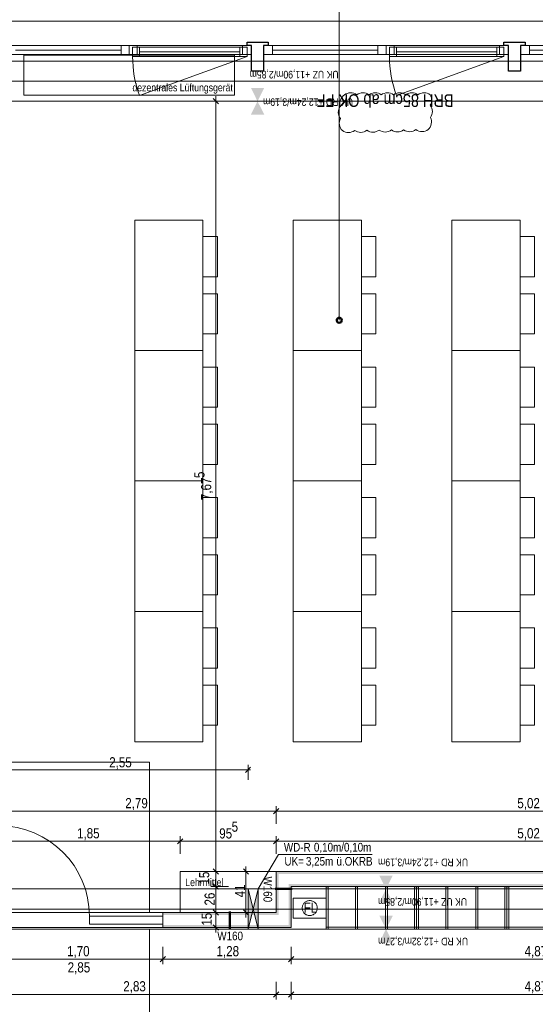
# Model space of a CAD drawing. Extents: x -620 to 300, y 62 to 1112.
# Tile 189 of 200: x -117 to -14, y 816 to 1012. Entities that reach past the tile are written whole.
import ezdxf
from ezdxf.lldxf.tags import DXFTag

# ---------------------------------------------------------------- set-up
doc = ezdxf.new("R2010")
doc.units = 0
doc.layers.get('0').update_dxf_attribs({"lineweight": 13})
for name, color, linetype, lineweight, true_color in [('00 -Bauelemente -Gipskarton', 7, 'Continuous', 9, 0xff7fe6), ('30 -33 Aussenwände- 7 Fassade_ Elemente', 7, 'Continuous', 9, 0x00aacc), ('30 -34 Innenwände- 11 Durchbruch', 4, 'Continuous', 9, 0x00ffff), ('30 -34 Innenwände- 2 nichttragend', 7, 'Continuous', 18, 0xff7fe6), ('30 -34 Innenwände- 4 Türen_Fenster', 9, 'Continuous', 15, 0x808080), ('30 -35 Decken- 1 Konstruktion-Träger- Stahlbeton', 7, 'Continuous', 13, 0x33aa00), ('40 -47 Nutzungspez. Anlagen- 4 Feuerlöschanlagen', 1, 'Continuous', 9, 0xff0000), ('60- 61 allgemeine Ausstattung- 1 Möbel', 9, 'Continuous', 9, 0x808080), ('70 -72 Beschriftung- 1 Beschriftung allgemein', 7, 'Continuous', 9, 0xff6633), ('70 -72 Beschriftung- 8 barrierefrei', 7, 'grob-A06CPVLVL0', 9, 0x888888), ('70 -75 Raumstempel-2 Verweislinie', 3, 'Continuous', 9, 0x00ff00), ('70 -76 Bemaßung- 2 Allgemein', 9, 'Continuous', 5, 0x808080), ('70 -77 Revision- 2 Wolken', 7, 'Continuous', 18, 0x944cff)]:
    doc.layers.add(name, color=color, linetype=linetype, lineweight=lineweight, true_color=true_color)
doc.layers.add('70 -71 Achsen- 1 Gebäudeachsen', color=7, linetype='STRICHPUNKT2-A06CPVM0L0', lineweight=18)
doc.layers.add('70 -75 Raumstempel- 3 Wandstempel', color=7, linetype='Continuous', lineweight=50)
doc.styles.get("Standard").update_dxf_attribs({"font": 'ARIALN.TTF'})
tags = doc.linetypes.add('grob-A06CPVLVL0', pattern=[14, 3, -8, 3]).pattern_tags.tags
tags[8:9] = [DXFTag(74, 4), DXFTag(75, 0), DXFTag(340, '0'), DXFTag(46, 0.0), DXFTag(50, 0.0), DXFTag(44, 0.0), DXFTag(45, 0.0)]
tags[6:7] = [DXFTag(74, 4), DXFTag(75, 0), DXFTag(340, '0'), DXFTag(46, 0.0), DXFTag(50, 0.0), DXFTag(44, 0.0), DXFTag(45, 0.0)]
tags[4:5] = [DXFTag(74, 4), DXFTag(75, 0), DXFTag(340, '0'), DXFTag(46, 0.0), DXFTag(50, 0.0), DXFTag(44, 0.0), DXFTag(45, 0.0)]
tags = doc.linetypes.add('STRICHPUNKT2-A06CPVM0L0', pattern=[12.7, 6.35, -3.175, 0, -3.175]).pattern_tags.tags
tags[10:11] = [DXFTag(74, 4), DXFTag(75, 0), DXFTag(340, '0'), DXFTag(46, 0.0), DXFTag(50, 0.0), DXFTag(44, 0.0), DXFTag(45, 0.0)]
tags[8:9] = [DXFTag(74, 4), DXFTag(75, 0), DXFTag(340, '0'), DXFTag(46, 0.0), DXFTag(50, 0.0), DXFTag(44, 0.0), DXFTag(45, 0.0)]
tags[6:7] = [DXFTag(74, 4), DXFTag(75, 0), DXFTag(340, '0'), DXFTag(46, 0.0), DXFTag(50, 0.0), DXFTag(44, 0.0), DXFTag(45, 0.0)]
tags[4:5] = [DXFTag(74, 4), DXFTag(75, 0), DXFTag(340, '0'), DXFTag(46, 0.0), DXFTag(50, 0.0), DXFTag(44, 0.0), DXFTag(45, 0.0)]

# ---------------------------------------------------------------- blocks, each defined once
blk = doc.blocks.new('Referenz-A06CPVM1L0')
at = {"layer": '00 -Bauelemente -Gipskarton', "color": 0, "linetype": 'Continuous', "lineweight": 0, "ltscale": 0.13}
for points in [[(-65.58, 842.11), (-65.33, 841.86), (40.46, 842.11), (40.46, 841.86)], [(-65.33, 833.66), (-65.33, 841.86), (-65.58, 833.91), (-65.58, 842.11)], [(-65.33, 841.86), (-65.08, 841.61), (40.46, 841.86), (40.46, 841.61)], [(-65.08, 833.41), (-65.08, 841.61), (-65.33, 833.66), (-65.33, 841.86)], [(-63.08, 839.61), (-62.83, 839.36), (40.46, 839.61), (40.46, 839.36)], [(-62.83, 831.16), (-62.83, 839.36), (-63.08, 831.41), (-63.08, 839.61)], [(-62.83, 839.36), (-62.58, 839.11), (40.46, 839.36), (40.46, 839.11)], [(-62.58, 830.91), (-62.58, 839.11), (-62.83, 831.16), (-62.83, 839.36)], [(-88.18, 833.66), (-65.33, 833.66), (-88.18, 833.91), (-65.58, 833.91)], [(-88.18, 833.41), (-65.08, 833.41), (-88.18, 833.66), (-65.33, 833.66)], [(-88.18, 831.16), (-62.83, 831.16), (-88.18, 831.41), (-63.08, 831.41)], [(-88.18, 830.91), (-62.58, 830.91), (-88.18, 831.16), (-62.83, 831.16)]]:
    blk.add_solid(points, dxfattribs=at)
at = {"layer": '30 -33 Aussenwände- 7 Fassade_ Elemente', "color": 0, "linetype": 'Continuous', "ltscale": 0.13}
for p, q in [((-124.78, 1011.55), (37.42, 1011.55)), ((-94.88, 1006.71), (-119.28, 1006.71)), ((-94.88, 1004.91), (-94.88, 1006.71)), ((-70.48, 1006.71), (-94.88, 1006.71)), ((-70.48, 1004.91), (-70.48, 1006.71)), ((-43.68, 1006.71), (-68.08, 1006.71)), ((-68.08, 1006.71), (-68.08, 1004.91)), ((-19.28, 1006.71), (-43.68, 1006.71)), ((-43.68, 1006.71), (-43.68, 1004.91)), ((-19.28, 1004.91), (-19.28, 1006.71)), ((7.52, 1006.71), (-16.88, 1006.71)), ((-16.88, 1006.71), (-16.88, 1004.91)), ((-119.28, 1004.91), (-94.88, 1004.91)), ((-94.88, 1004.91), (-70.48, 1004.91)), ((-71.38, 1006.36), (-94.18, 1006.36)), ((-94.18, 1006.36), (-94.18, 1004.56)), ((-71.38, 1004.56), (-71.38, 1006.36)), ((-68.08, 1004.91), (-43.68, 1004.91)), ((-43.68, 1004.91), (-19.28, 1004.91)), ((-20.18, 1006.36), (-42.98, 1006.36)), ((-42.98, 1006.36), (-42.98, 1004.56)), ((-20.18, 1004.56), (-20.18, 1006.36)), ((-16.88, 1004.91), (7.52, 1004.91)), ((-94.18, 1004.56), (-71.38, 1004.56)), ((-42.98, 1004.56), (-20.18, 1004.56)), ((34.32, 995.61), (-121.68, 995.61))]:
    blk.add_line(p, q, dxfattribs=at)
at = {"layer": '30 -33 Aussenwände- 7 Fassade_ Elemente', "color": 0, "linetype": 'Continuous', "lineweight": 18, "ltscale": 0.18}
for p, q in [((-94.88, 1006.71), (-96.48, 1006.71)), ((-96.48, 1006.71), (-96.48, 1004.91)), ((-93.28, 1006.71), (-94.88, 1006.71)), ((-94.88, 1006.71), (-94.88, 1004.91)), ((-93.28, 1004.91), (-93.28, 1006.71)), ((-70.48, 1006.71), (-72.28, 1006.71)), ((-72.28, 1006.71), (-72.28, 1004.91)), ((-70.48, 1004.91), (-70.48, 1006.71)), ((-66.28, 1006.71), (-68.08, 1006.71)), ((-68.08, 1006.71), (-68.08, 1004.91)), ((-66.28, 1004.91), (-66.28, 1006.71)), ((-43.68, 1006.71), (-45.28, 1006.71)), ((-45.28, 1006.71), (-45.28, 1004.91)), ((-43.68, 1004.91), (-43.68, 1006.71)), ((-42.08, 1006.71), (-43.68, 1006.71)), ((-42.08, 1004.91), (-42.08, 1006.71)), ((-19.28, 1006.71), (-21.08, 1006.71)), ((-21.08, 1006.71), (-21.08, 1004.91)), ((-19.28, 1004.91), (-19.28, 1006.71)), ((-15.08, 1006.71), (-16.88, 1006.71)), ((-16.88, 1006.71), (-16.88, 1004.91)), ((-15.08, 1004.91), (-15.08, 1006.71)), ((-96.48, 1005.81), (-117.48, 1005.81)), ((-96.48, 1004.91), (-94.88, 1004.91)), ((-94.88, 1004.91), (-93.28, 1004.91)), ((-92.78, 1006.36), (-94.18, 1006.36)), ((-94.18, 1006.36), (-94.18, 1004.56)), ((-92.78, 1004.56), (-92.78, 1006.36)), ((-92.78, 1005.46), (-72.78, 1005.46)), ((-71.38, 1006.36), (-72.78, 1006.36)), ((-72.78, 1006.36), (-72.78, 1004.56)), ((-72.28, 1004.91), (-70.48, 1004.91)), ((-71.38, 1004.56), (-71.38, 1006.36)), ((-68.08, 1004.91), (-66.28, 1004.91)), ((-45.28, 1005.81), (-66.28, 1005.81)), ((-45.28, 1004.91), (-43.68, 1004.91)), ((-43.68, 1004.91), (-42.08, 1004.91)), ((-41.58, 1006.36), (-42.98, 1006.36)), ((-42.98, 1006.36), (-42.98, 1004.56)), ((-41.58, 1004.56), (-41.58, 1006.36)), ((-41.58, 1005.46), (-21.58, 1005.46)), ((-20.18, 1006.36), (-21.58, 1006.36)), ((-21.58, 1006.36), (-21.58, 1004.56)), ((-21.08, 1004.91), (-19.28, 1004.91)), ((-20.18, 1004.56), (-20.18, 1006.36)), ((-16.88, 1004.91), (-15.08, 1004.91)), ((5.92, 1005.81), (-15.08, 1005.81)), ((-94.18, 1004.56), (-92.78, 1004.56)), ((-72.78, 1004.56), (-71.38, 1004.56)), ((-42.98, 1004.56), (-41.58, 1004.56)), ((-21.58, 1004.56), (-20.18, 1004.56))]:
    blk.add_line(p, q, dxfattribs=at)
at = {"layer": '30 -33 Aussenwände- 7 Fassade_ Elemente', "color": 0, "linetype": 'Continuous', "lineweight": 25, "ltscale": 0.25}
for p, q in [((-71.38, 1006.71), (-71.38, 1007.41)), ((-71.38, 1007.41), (-67.18, 1007.41)), ((-70.48, 1006.71), (-71.38, 1006.71)), ((-70.48, 1001.61), (-70.48, 1006.71)), ((-67.18, 1006.71), (-68.08, 1006.71)), ((-68.08, 1006.71), (-68.08, 1001.61)), ((-67.18, 1007.41), (-67.18, 1006.71)), ((-20.18, 1006.71), (-20.18, 1007.41)), ((-20.18, 1007.41), (-15.98, 1007.41)), ((-19.28, 1006.71), (-20.18, 1006.71)), ((-19.28, 1001.61), (-19.28, 1006.71)), ((-15.98, 1006.71), (-16.88, 1006.71)), ((-16.88, 1006.71), (-16.88, 1001.61)), ((-15.98, 1007.41), (-15.98, 1006.71)), ((-68.08, 1001.61), (-70.48, 1001.61)), ((-16.88, 1001.61), (-19.28, 1001.61))]:
    blk.add_line(p, q, dxfattribs=at)
at = {"layer": '30 -33 Aussenwände- 7 Fassade_ Elemente', "color": 0, "linetype": 'grob-A06CPVLVL0', "ltscale": 0.13}
for p, q in [((-115.88, 1004.81), (-73.88, 1004.81)), ((-115.88, 996.81), (-115.88, 1004.81)), ((-73.88, 1004.81), (-73.88, 996.81)), ((-71.38, 1004.56), (-92.8, 996.77)), ((-20.18, 1004.56), (-41.6, 996.77)), ((-73.88, 996.81), (-115.88, 996.81))]:
    blk.add_line(p, q, dxfattribs=at)
for centre in [(-71.38, 1004.56), (-20.18, 1004.56)]:
    blk.add_ellipse(centre, major_axis=(-22.8, 0), ratio=1, start_param=0, end_param=0.349066, dxfattribs=at)
at = {"layer": '30 -34 Innenwände- 11 Durchbruch', "color": 0, "linetype": 'Continuous', "ltscale": 0.13}
for p, q in [((-65.13, 845.51), (-69.18, 838.61)), ((-46.47, 845.51), (-65.13, 845.51)), ((-71.18, 838.61), (-69.18, 838.61)), ((-69.18, 838.61), (-71.18, 830.61)), ((-69.18, 830.61), (-71.18, 838.61)), ((-71.18, 830.61), (-71.18, 838.61)), ((-69.18, 830.61), (-69.18, 838.61)), ((-71.18, 830.61), (-69.18, 830.61))]:
    blk.add_line(p, q, dxfattribs=at)
for points in [[(-71.18, 830.61), (-71.18, 838.61), (-70.18, 834.61)], [(-69.18, 838.61), (-69.18, 830.61), (-70.18, 834.61)]]:
    blk.add_solid(points, dxfattribs=at)
at = {"layer": '30 -34 Innenwände- 2 nichttragend', "color": 0, "linetype": 'Continuous', "ltscale": 0.18}
for p, q in [((-65.58, 842.11), (-65.58, 833.91)), ((40.46, 842.11), (-65.58, 842.11)), ((-62.58, 839.11), (-62.58, 830.91)), ((40.46, 839.11), (-62.58, 839.11)), ((-65.58, 833.91), (-88.18, 833.91)), ((-88.18, 833.91), (-88.18, 831.16)), ((-88.18, 833.91), (-88.18, 833.66)), ((-88.18, 833.66), (-88.18, 833.41)), ((-88.18, 833.41), (-88.18, 831.41)), ((-88.18, 831.41), (-88.18, 831.16)), ((-88.18, 831.16), (-88.18, 830.91)), ((-88.18, 831.16), (-88.18, 830.91)), ((-62.58, 830.91), (-88.18, 830.91))]:
    blk.add_line(p, q, dxfattribs=at)
at = {"layer": '30 -34 Innenwände- 4 Türen_Fenster', "color": 0, "linetype": 'grob-A06CPVLVL0', "ltscale": 0.15}
for p, q in [((-88.18, 833.91), (-122.18, 833.91)), ((-88.18, 830.91), (-122.18, 830.91))]:
    blk.add_line(p, q, dxfattribs=at)
at = {"layer": '30 -34 Innenwände- 4 Türen_Fenster', "color": 0, "linetype": 'Continuous', "ltscale": 0.15}
for p, q in [((-102.78, 831.61), (-102.78, 833.21)), ((-102.78, 833.21), (-88.18, 833.21)), ((-88.18, 833.21), (-88.18, 831.61)), ((-88.18, 831.61), (-102.78, 831.61))]:
    blk.add_line(p, q, dxfattribs=at)
at = {"layer": '30 -34 Innenwände- 4 Türen_Fenster', "color": 0, "linetype": 'grob-A06CPVLVL0', "ltscale": 0.15}
blk.add_ellipse((-120.78, 833.21), major_axis=(18, 0), ratio=1, start_param=0, end_param=1.570796, dxfattribs=at)
at = {"layer": '30 -35 Decken- 1 Konstruktion-Träger- Stahlbeton', "color": 0, "linetype": 'grob-A06CPVLVL0', "lineweight": -2, "ltscale": 0.13}
for p, q in [((34.82, 1003.61), (-539.61, 1003.61)), ((34.82, 995.61), (-539.61, 995.61)), ((-539.61, 838.61), (34.82, 838.61)), ((-539.61, 830.61), (34.82, 830.61))]:
    blk.add_line(p, q, dxfattribs=at)
at = {"layer": '40 -47 Nutzungspez. Anlagen- 4 Feuerlöschanlagen', "color": 0, "linetype": 'Continuous', "ltscale": 0.13}
for p, q in [((-62.18, 836.81), (-55.58, 836.81)), ((-62.18, 832.81), (-62.18, 836.81)), ((-59.83, 835.97), (-59.71, 836.06)), ((-59.71, 836.06), (-59.58, 836.14)), ((-59.58, 836.14), (-59.45, 836.2)), ((-59.45, 836.2), (-59.31, 836.25)), ((-59.31, 836.25), (-59.17, 836.28)), ((-59.17, 836.28), (-59.02, 836.31)), ((-59.02, 836.31), (-58.88, 836.31)), ((-58.88, 836.31), (-58.73, 836.31)), ((-58.73, 836.31), (-58.58, 836.28)), ((-58.58, 836.28), (-58.44, 836.25)), ((-58.44, 836.25), (-58.3, 836.2)), ((-58.3, 836.2), (-58.17, 836.14)), ((-58.17, 836.14), (-58.04, 836.06)), ((-58.04, 836.06), (-57.92, 835.97)), ((-55.58, 836.81), (-55.58, 832.81)), ((-60.38, 834.81), (-60.37, 834.96)), ((-60.37, 834.67), (-60.38, 834.81)), ((-60.37, 834.96), (-60.35, 835.11)), ((-60.35, 834.52), (-60.37, 834.67)), ((-60.35, 835.11), (-60.31, 835.25)), ((-60.31, 834.38), (-60.35, 834.52)), ((-60.31, 835.25), (-60.26, 835.39)), ((-60.26, 834.24), (-60.31, 834.38)), ((-60.26, 835.39), (-60.2, 835.52)), ((-60.2, 834.11), (-60.26, 834.24)), ((-60.2, 835.52), (-60.12, 835.65)), ((-60.12, 833.98), (-60.2, 834.11)), ((-60.12, 835.65), (-60.04, 835.77)), ((-60.04, 835.77), (-59.94, 835.87)), ((-59.94, 835.87), (-59.83, 835.97)), ((-57.92, 835.97), (-57.82, 835.87)), ((-57.82, 835.87), (-57.72, 835.77)), ((-57.72, 835.77), (-57.63, 835.65)), ((-57.63, 835.65), (-57.55, 835.52)), ((-57.55, 834.11), (-57.63, 833.98)), ((-57.55, 835.52), (-57.49, 835.39)), ((-57.49, 834.24), (-57.55, 834.11)), ((-57.49, 835.39), (-57.44, 835.25)), ((-57.44, 834.38), (-57.49, 834.24)), ((-57.44, 835.25), (-57.41, 835.11)), ((-57.41, 834.52), (-57.44, 834.38)), ((-57.41, 835.11), (-57.38, 834.96)), ((-57.38, 834.67), (-57.41, 834.52)), ((-57.38, 834.96), (-57.38, 834.81)), ((-57.38, 834.81), (-57.38, 834.67)), ((-55.58, 832.81), (-62.18, 832.81)), ((-60.04, 833.86), (-60.12, 833.98)), ((-59.94, 833.75), (-60.04, 833.86)), ((-59.83, 833.65), (-59.94, 833.75)), ((-59.71, 833.57), (-59.83, 833.65)), ((-59.58, 833.49), (-59.71, 833.57)), ((-59.45, 833.43), (-59.58, 833.49)), ((-59.31, 833.38), (-59.45, 833.43)), ((-59.17, 833.34), (-59.31, 833.38)), ((-59.02, 833.32), (-59.17, 833.34)), ((-58.88, 833.31), (-59.02, 833.32)), ((-58.73, 833.32), (-58.88, 833.31)), ((-58.58, 833.34), (-58.73, 833.32)), ((-58.44, 833.38), (-58.58, 833.34)), ((-58.3, 833.43), (-58.44, 833.38)), ((-58.17, 833.49), (-58.3, 833.43)), ((-58.04, 833.57), (-58.17, 833.49)), ((-57.92, 833.65), (-58.04, 833.57)), ((-57.82, 833.75), (-57.92, 833.65)), ((-57.72, 833.86), (-57.82, 833.75)), ((-57.63, 833.98), (-57.72, 833.86))]:
    blk.add_line(p, q, dxfattribs=at)
at = {"layer": '60- 61 allgemeine Ausstattung- 1 Möbel', "color": 0, "linetype": 'Continuous', "ltscale": 0.13}
for p, q in [((-93.76, 945.94), (-93.76, 971.94)), ((-93.76, 971.94), (-80.16, 971.94)), ((-80.16, 971.94), (-80.16, 945.94)), ((-62.16, 945.94), (-62.16, 971.94)), ((-62.16, 971.94), (-48.56, 971.94)), ((-48.56, 971.94), (-48.56, 945.94)), ((-30.56, 945.94), (-30.56, 971.94)), ((-30.56, 971.94), (-16.96, 971.94)), ((-16.96, 971.94), (-16.96, 945.94)), ((-80.16, 960.63), (-80.16, 968.63)), ((-80.16, 968.63), (-77.28, 968.63)), ((-77.28, 968.63), (-77.28, 960.63)), ((-48.56, 960.63), (-48.56, 968.63)), ((-48.56, 968.63), (-45.68, 968.63)), ((-45.68, 968.63), (-45.68, 960.63)), ((-16.96, 960.63), (-16.96, 968.63)), ((-16.96, 968.63), (-14.08, 968.63)), ((-14.08, 968.63), (-14.08, 960.63)), ((-77.28, 960.63), (-80.16, 960.63)), ((-45.68, 960.63), (-48.56, 960.63)), ((-14.08, 960.63), (-16.96, 960.63)), ((-80.16, 949.24), (-80.16, 957.24)), ((-80.16, 957.24), (-77.28, 957.24)), ((-77.28, 957.24), (-77.28, 949.24)), ((-48.56, 949.24), (-48.56, 957.24)), ((-48.56, 957.24), (-45.68, 957.24)), ((-45.68, 957.24), (-45.68, 949.24)), ((-16.96, 949.24), (-16.96, 957.24)), ((-16.96, 957.24), (-14.08, 957.24)), ((-14.08, 957.24), (-14.08, 949.24)), ((-77.28, 949.24), (-80.16, 949.24)), ((-45.68, 949.24), (-48.56, 949.24)), ((-14.08, 949.24), (-16.96, 949.24)), ((-80.16, 945.94), (-93.76, 945.94)), ((-93.76, 919.94), (-93.76, 945.94)), ((-93.76, 945.94), (-80.16, 945.94)), ((-80.16, 945.94), (-80.16, 919.94)), ((-48.56, 945.94), (-62.16, 945.94)), ((-62.16, 919.94), (-62.16, 945.94)), ((-62.16, 945.94), (-48.56, 945.94)), ((-48.56, 945.94), (-48.56, 919.94)), ((-30.56, 919.94), (-30.56, 945.94)), ((-30.56, 945.94), (-16.96, 945.94)), ((-16.96, 945.94), (-30.56, 945.94)), ((-16.96, 945.94), (-16.96, 919.94)), ((-80.16, 934.63), (-80.16, 942.63)), ((-80.16, 942.63), (-77.28, 942.63)), ((-77.28, 942.63), (-77.28, 934.63)), ((-48.56, 934.63), (-48.56, 942.63)), ((-48.56, 942.63), (-45.68, 942.63)), ((-45.68, 942.63), (-45.68, 934.63)), ((-16.96, 934.63), (-16.96, 942.63)), ((-16.96, 942.63), (-14.08, 942.63)), ((-14.08, 942.63), (-14.08, 934.63)), ((-77.28, 934.63), (-80.16, 934.63)), ((-45.68, 934.63), (-48.56, 934.63)), ((-14.08, 934.63), (-16.96, 934.63)), ((-80.16, 923.24), (-80.16, 931.24)), ((-80.16, 931.24), (-77.28, 931.24)), ((-77.28, 931.24), (-77.28, 923.24)), ((-48.56, 923.24), (-48.56, 931.24)), ((-48.56, 931.24), (-45.68, 931.24)), ((-45.68, 931.24), (-45.68, 923.24)), ((-16.96, 923.24), (-16.96, 931.24)), ((-16.96, 931.24), (-14.08, 931.24)), ((-14.08, 931.24), (-14.08, 923.24)), ((-77.28, 923.24), (-80.16, 923.24)), ((-45.68, 923.24), (-48.56, 923.24)), ((-14.08, 923.24), (-16.96, 923.24)), ((-80.16, 919.94), (-93.76, 919.94)), ((-93.76, 893.94), (-93.76, 919.94)), ((-93.76, 919.94), (-80.16, 919.94)), ((-80.16, 919.94), (-80.16, 893.94)), ((-62.16, 893.94), (-62.16, 919.94)), ((-62.16, 919.94), (-48.56, 919.94)), ((-48.56, 919.94), (-62.16, 919.94)), ((-48.56, 919.94), (-48.56, 893.94)), ((-16.96, 919.94), (-30.56, 919.94)), ((-30.56, 893.94), (-30.56, 919.94)), ((-30.56, 919.94), (-16.96, 919.94)), ((-16.96, 919.94), (-16.96, 893.94)), ((-80.16, 908.63), (-80.16, 916.63)), ((-80.16, 916.63), (-77.28, 916.63)), ((-77.28, 916.63), (-77.28, 908.63)), ((-48.56, 908.63), (-48.56, 916.63)), ((-48.56, 916.63), (-45.68, 916.63)), ((-45.68, 916.63), (-45.68, 908.63)), ((-16.96, 908.63), (-16.96, 916.63)), ((-16.96, 916.63), (-14.08, 916.63)), ((-14.08, 916.63), (-14.08, 908.63)), ((-77.28, 908.63), (-80.16, 908.63)), ((-45.68, 908.63), (-48.56, 908.63)), ((-14.08, 908.63), (-16.96, 908.63)), ((-80.16, 897.24), (-80.16, 905.24)), ((-80.16, 905.24), (-77.28, 905.24)), ((-77.28, 905.24), (-77.28, 897.24)), ((-48.56, 897.24), (-48.56, 905.24)), ((-48.56, 905.24), (-45.68, 905.24)), ((-45.68, 905.24), (-45.68, 897.24)), ((-16.96, 897.24), (-16.96, 905.24)), ((-16.96, 905.24), (-14.08, 905.24)), ((-14.08, 905.24), (-14.08, 897.24)), ((-77.28, 897.24), (-80.16, 897.24)), ((-45.68, 897.24), (-48.56, 897.24)), ((-14.08, 897.24), (-16.96, 897.24)), ((-80.16, 893.94), (-93.76, 893.94)), ((-93.76, 867.94), (-93.76, 893.94)), ((-93.76, 893.94), (-80.16, 893.94)), ((-80.16, 893.94), (-80.16, 867.94)), ((-48.56, 893.94), (-62.16, 893.94)), ((-62.16, 867.94), (-62.16, 893.94)), ((-62.16, 893.94), (-48.56, 893.94)), ((-48.56, 893.94), (-48.56, 867.94)), ((-16.96, 893.94), (-30.56, 893.94)), ((-30.56, 867.94), (-30.56, 893.94)), ((-30.56, 893.94), (-16.96, 893.94)), ((-16.96, 893.94), (-16.96, 867.94)), ((-80.16, 882.63), (-80.16, 890.63)), ((-80.16, 890.63), (-77.28, 890.63)), ((-77.28, 890.63), (-77.28, 882.63)), ((-48.56, 882.63), (-48.56, 890.63)), ((-48.56, 890.63), (-45.68, 890.63)), ((-45.68, 890.63), (-45.68, 882.63)), ((-16.96, 882.63), (-16.96, 890.63)), ((-16.96, 890.63), (-14.08, 890.63)), ((-14.08, 890.63), (-14.08, 882.63)), ((-77.28, 882.63), (-80.16, 882.63)), ((-45.68, 882.63), (-48.56, 882.63)), ((-14.08, 882.63), (-16.96, 882.63)), ((-80.16, 871.24), (-80.16, 879.24)), ((-80.16, 879.24), (-77.28, 879.24)), ((-77.28, 879.24), (-77.28, 871.24)), ((-48.56, 871.24), (-48.56, 879.24)), ((-48.56, 879.24), (-45.68, 879.24)), ((-45.68, 879.24), (-45.68, 871.24)), ((-16.96, 871.24), (-16.96, 879.24)), ((-16.96, 879.24), (-14.08, 879.24)), ((-14.08, 879.24), (-14.08, 871.24)), ((-77.28, 871.24), (-80.16, 871.24)), ((-45.68, 871.24), (-48.56, 871.24)), ((-14.08, 871.24), (-16.96, 871.24)), ((-80.16, 867.94), (-93.76, 867.94)), ((-48.56, 867.94), (-62.16, 867.94)), ((-16.96, 867.94), (-30.56, 867.94))]:
    blk.add_line(p, q, dxfattribs=at)
at = {"layer": '60- 61 allgemeine Ausstattung- 1 Möbel', "color": 0, "lineweight": 15}
for p, q in [((-84.68, 842.11), (-65.58, 842.11)), ((-84.68, 833.91), (-84.68, 842.11)), ((-65.58, 842.11), (-65.58, 833.91)), ((-65.58, 833.91), (-84.68, 833.91))]:
    blk.add_line(p, q, dxfattribs=at)
at = {"layer": '60- 61 allgemeine Ausstattung- 1 Möbel', "color": 0, "linetype": 'grob-A06CPVLVL0', "lineweight": 15, "ltscale": 0.15}
for p, q in [((-55.58, 839.01), (-55.18, 839.01)), ((-55.58, 830.61), (-55.58, 839.01)), ((-55.18, 839.01), (-55.18, 830.61)), ((-49.78, 839.01), (-49.38, 839.01)), ((-49.78, 830.61), (-49.78, 839.01)), ((-49.38, 839.01), (-49.38, 830.61)), ((-43.78, 839.01), (-43.38, 839.01)), ((-43.78, 830.61), (-43.78, 839.01)), ((-43.38, 839.01), (-43.38, 830.61)), ((-37.98, 839.01), (-37.58, 839.01)), ((-37.98, 830.61), (-37.98, 839.01)), ((-37.58, 839.01), (-37.18, 839.01)), ((-37.58, 830.61), (-37.58, 839.01)), ((-37.58, 839.01), (-37.58, 830.61)), ((-37.18, 839.01), (-37.18, 830.61)), ((-31.78, 839.01), (-31.38, 839.01)), ((-31.78, 830.61), (-31.78, 839.01)), ((-31.38, 839.01), (-31.38, 830.61)), ((-25.78, 839.01), (-25.38, 839.01)), ((-25.78, 830.61), (-25.78, 839.01)), ((-25.38, 839.01), (-25.38, 830.61)), ((-19.98, 839.01), (-19.58, 839.01)), ((-19.98, 830.61), (-19.98, 839.01)), ((-19.58, 839.01), (-19.58, 830.61)), ((-19.58, 839.01), (-19.18, 839.01)), ((-19.58, 830.61), (-19.58, 839.01)), ((-19.18, 839.01), (-19.18, 830.61)), ((-55.58, 830.61), (-55.58, 831.01)), ((-55.58, 831.01), (34.42, 831.01)), ((-55.18, 830.61), (-55.58, 830.61)), ((34.42, 830.61), (-55.58, 830.61)), ((-49.38, 830.61), (-49.78, 830.61)), ((-43.38, 830.61), (-43.78, 830.61)), ((-37.58, 830.61), (-37.98, 830.61)), ((-37.18, 830.61), (-37.58, 830.61)), ((-31.38, 830.61), (-31.78, 830.61)), ((-25.38, 830.61), (-25.78, 830.61)), ((-19.58, 830.61), (-19.98, 830.61)), ((-19.18, 830.61), (-19.58, 830.61))]:
    blk.add_line(p, q, dxfattribs=at)
at = {"layer": '70 -71 Achsen- 1 Gebäudeachsen', "color": 0, "linetype": 'STRICHPUNKT2-A06CPVM0L0', "ltscale": 0.18}
for p, q in [((-539.61, 999.61), (75.88, 999.61)), ((-539.61, 834.61), (75.88, 834.61))]:
    blk.add_line(p, q, dxfattribs=at)
at = {"layer": '70 -72 Beschriftung- 8 barrierefrei', "color": 0, "linetype": 'grob-A06CPVLVL0', "ltscale": 0.13}
for p, q in [((-120.78, 863.91), (-90.78, 863.91)), ((-90.78, 863.91), (-90.78, 833.91)), ((-90.78, 833.91), (-120.78, 833.91)), ((-120.78, 830.61), (-90.78, 830.61)), ((-90.78, 830.61), (-90.78, 800.61))]:
    blk.add_line(p, q, dxfattribs=at)
at = {"layer": '70 -75 Raumstempel- 3 Wandstempel', "color": 0, "linetype": 'Continuous', "ltscale": 0.5}
for p, q in [((-65.78, 838.61), (-62.38, 838.61)), ((-74.8, 830.71), (-74.8, 834.11))]:
    blk.add_line(p, q, dxfattribs=at)
at = {"layer": '70 -75 Raumstempel-2 Verweislinie', "color": 0, "linetype": 'Continuous', "ltscale": 0.13}
blk.add_line((-53, 1074.32), (-53, 951.96), dxfattribs=at)
at = {"layer": '70 -75 Raumstempel-2 Verweislinie', "color": 0, "linetype": 'ByBlock', "lineweight": 50, "ltscale": 0.5}
blk.add_circle((-53, 951.96), 0.5, dxfattribs=at)
at = {"layer": '70 -76 Bemaßung- 2 Allgemein', "color": 0, "linetype": 'Continuous', "ltscale": 0.13}
for p, q in [((-75.08, 995.61), (-78.58, 995.61)), ((-77.58, 996.61), (-77.58, 994.55)), ((-77.58, 843.17), (-77.58, 994.55)), ((-72.24, 862.35), (-121.12, 862.35)), ((-70.68, 862.35), (-72.24, 862.35)), ((-70.65, 862.89), (-71.71, 861.82)), ((-71.18, 860.35), (-71.18, 863.35)), ((-66.64, 854.11), (-120.32, 854.11)), ((-64.58, 854.11), (-66.64, 854.11)), ((-66.58, 854.11), (-64.52, 854.11)), ((-65.58, 851.61), (-65.58, 855.11)), ((-65.58, 851.61), (-65.58, 855.11)), ((33.76, 854.11), (-64.52, 854.11)), ((-85.74, 848.11), (-120.62, 848.11)), ((-83.68, 848.11), (-85.74, 848.11)), ((-85.68, 848.11), (-83.62, 848.11)), ((-84.68, 845.61), (-84.68, 849.11)), ((-84.68, 845.61), (-84.68, 849.11)), ((-66.64, 848.11), (-83.62, 848.11)), ((-64.58, 848.11), (-66.64, 848.11)), ((-66.58, 848.11), (-64.52, 848.11)), ((-65.58, 845.61), (-65.58, 849.11)), ((-65.58, 845.61), (-65.58, 849.11)), ((33.76, 848.11), (-64.52, 848.11)), ((-77.58, 843.17), (-77.58, 844.23)), ((-75.08, 842.11), (-78.58, 842.11)), ((-75.08, 842.11), (-78.58, 842.11)), ((-77.58, 841.11), (-77.58, 843.17)), ((-77.58, 841.11), (-77.58, 843.17)), ((-77.58, 839.11), (-77.58, 842.11)), ((-69.08, 842.11), (-72.58, 842.11)), ((-71.58, 843.11), (-71.58, 841.05)), ((-77.58, 840.11), (-77.58, 838.05)), ((-77.58, 840.11), (-77.58, 838.05)), ((-71.58, 834.97), (-71.58, 841.05)), ((-75.08, 839.11), (-78.58, 839.11)), ((-75.08, 839.11), (-78.58, 839.11)), ((-77.58, 838.05), (-77.58, 836.99)), ((-77.58, 834.97), (-77.58, 838.05)), ((-77.58, 832.91), (-77.58, 834.97)), ((-77.58, 834.91), (-77.58, 832.85)), ((-71.58, 832.91), (-71.58, 834.97)), ((-75.08, 833.91), (-78.58, 833.91)), ((-75.08, 833.91), (-78.58, 833.91)), ((-77.58, 831.97), (-77.58, 832.85)), ((-69.08, 833.91), (-72.58, 833.91)), ((-75.08, 830.91), (-78.58, 830.91)), ((-77.58, 829.91), (-77.58, 831.97)), ((-88.18, 827.11), (-88.18, 823.61)), ((-88.18, 827.11), (-88.18, 823.61)), ((-62.58, 827.11), (-62.58, 823.61)), ((-62.58, 827.11), (-62.58, 823.61)), ((-89.24, 824.61), (-121.12, 824.61)), ((-87.18, 824.61), (-89.24, 824.61)), ((-89.18, 824.61), (-87.12, 824.61)), ((-63.64, 824.61), (-87.12, 824.61)), ((-61.58, 824.61), (-63.64, 824.61)), ((-63.58, 824.61), (-61.52, 824.61)), ((33.76, 824.61), (-61.52, 824.61)), ((-65.58, 820.11), (-65.58, 816.61)), ((-65.58, 820.11), (-65.58, 816.61)), ((-62.58, 820.11), (-62.58, 816.61)), ((-62.58, 820.11), (-62.58, 816.61)), ((-66.64, 817.61), (-121.12, 817.61)), ((-66.64, 817.61), (-67.7, 817.61)), ((-64.58, 817.61), (-66.64, 817.61)), ((-64.58, 817.61), (-66.64, 817.61)), ((-62.58, 817.61), (-65.58, 817.61)), ((-63.58, 817.61), (-61.52, 817.61)), ((-63.58, 817.61), (-61.52, 817.61)), ((-61.52, 817.61), (-60.46, 817.61)), ((33.76, 817.61), (-61.52, 817.61))]:
    blk.add_line(p, q, dxfattribs=at)
at = {"layer": '70 -76 Bemaßung- 2 Allgemein', "color": 0, "linetype": 'Continuous', "lineweight": 20, "ltscale": 0.2}
for p, q in [((-78.11, 996.14), (-77.05, 995.08)), ((-65.05, 854.64), (-66.11, 853.58)), ((-66.11, 853.58), (-65.05, 854.64)), ((-84.15, 848.64), (-85.21, 847.58)), ((-85.21, 847.58), (-84.15, 848.64)), ((-65.05, 848.64), (-66.11, 847.58)), ((-66.11, 847.58), (-65.05, 848.64)), ((-77.05, 841.58), (-78.11, 842.64)), ((-77.05, 841.58), (-78.11, 842.64)), ((-72.11, 842.64), (-71.05, 841.58)), ((-78.11, 839.64), (-77.05, 838.58)), ((-78.11, 839.64), (-77.05, 838.58)), ((-77.05, 833.38), (-78.11, 834.44)), ((-78.11, 834.44), (-77.05, 833.38)), ((-71.05, 833.38), (-72.11, 834.44)), ((-77.05, 830.38), (-78.11, 831.44)), ((-87.65, 825.14), (-88.71, 824.08)), ((-88.71, 824.08), (-87.65, 825.14)), ((-62.05, 825.14), (-63.11, 824.08)), ((-63.11, 824.08), (-62.05, 825.14)), ((-65.05, 818.14), (-66.11, 817.08)), ((-65.05, 818.14), (-66.11, 817.08)), ((-63.11, 817.08), (-62.05, 818.14)), ((-63.11, 817.08), (-62.05, 818.14))]:
    blk.add_line(p, q, dxfattribs=at)
at = {"layer": '70 -76 Bemaßung- 2 Allgemein', "color": 0, "lineweight": 0}
for points in [[(-70.61, 998.28), (-69.28, 995.61), (-67.94, 998.28)], [(-67.94, 992.94), (-69.28, 995.61), (-70.61, 992.94)], [(-45.01, 841.28), (-43.68, 838.61), (-42.34, 841.28)], [(-45.01, 835.94), (-43.68, 838.61), (-42.34, 835.94)], [(-45.01, 833.28), (-43.68, 830.61), (-42.34, 833.28)], [(-45.01, 827.94), (-43.68, 830.61), (-42.34, 827.94)]]:
    blk.add_solid(points, dxfattribs=at)
at = {"layer": '70 -77 Revision- 2 Wolken', "color": 0, "linetype": 'Continuous', "ltscale": 0.18}
for centre, major_axis in [((-50.73, 995.26), (0, 2.03)), ((-50.73, 995.26), (1.22, 1.63)), ((-48.29, 995.26), (0, 2.03)), ((-48.29, 995.26), (1.22, 1.63)), ((-45.85, 995.26), (0, 2.03)), ((-45.85, 995.26), (1.22, 1.63)), ((-43.41, 995.26), (0, 2.03)), ((-43.41, 995.26), (1.22, 1.63)), ((-40.97, 995.26), (0, 2.03)), ((-40.97, 995.26), (1.22, 1.63)), ((-38.53, 995.26), (0, 2.03)), ((-38.53, 995.26), (1.22, 1.63)), ((-36.1, 995.26), (0, 2.03)), ((-36.1, 995.26), (1.22, 1.63)), ((-50.87, 995.16), (-1.9, 0.73)), ((-50.87, 995.16), (-1.08, 1.72)), ((-36.25, 995.83), (1.73, 0.02)), ((-36.25, 995.83), (1.39, -1.02)), ((-51.16, 993.44), (-1.66, 1.17)), ((-51.16, 993.44), (-2.03, -0.06)), ((-36.47, 993.57), (2.03, 0.02)), ((-36.47, 993.57), (1.64, -1.2)), ((-50.95, 991.22), (-1.8, 0.95)), ((-36.66, 991.48), (1.36, -1.51)), ((-36.66, 991.48), (2, -0.39)), ((-50.95, 991.22), (-2.01, -0.32)), ((-51.16, 991.4), (-1.2, -1.64)), ((-51.16, 991.4), (0.03, -2.03)), ((-48.72, 991.43), (-1.2, -1.64)), ((-48.72, 991.43), (0.03, -2.03)), ((-46.28, 991.47), (-1.2, -1.64)), ((-46.28, 991.47), (0.03, -2.03)), ((-43.85, 991.5), (-1.2, -1.64)), ((-43.85, 991.5), (0.03, -2.03)), ((-41.41, 991.53), (-1.2, -1.64)), ((-41.41, 991.53), (0.03, -2.03)), ((-38.97, 991.56), (-1.2, -1.64)), ((-38.97, 991.56), (0.03, -2.03)), ((-36.53, 991.59), (-1.2, -1.64)), ((-36.53, 991.59), (0.03, -2.03))]:
    blk.add_ellipse(centre, major_axis=major_axis, ratio=1, start_param=0, end_param=0.643501, dxfattribs=at)
at = {"layer": '30 -33 Aussenwände- 7 Fassade_ Elemente', "color": 0, "linetype": 'ByBlock', "ltscale": 0.13, "char_height": 0.0036, "attachment_point": 1, "rotation": 180}
for s, insert in [('{\\fArial Narrow;IFC_UUID}', (-109.78, 1000.35)), ('{\\fArial Narrow;instanceID}', (-109.78, 1000.35)), ('{\\fArial Narrow;IFC_UUID}', (-55.78, 1000.35)), ('{\\fArial Narrow;instanceID}', (-55.78, 1000.35))]:
    blk.add_mtext(s, dxfattribs=dict(at, insert=insert))
at = {"layer": '30 -33 Aussenwände- 7 Fassade_ Elemente', "color": 0, "linetype": 'Continuous', "ltscale": 0.13, "insert": (-94.21, 999.1), "char_height": 1.5103, "attachment_point": 1}
blk.add_mtext('{\\fArial Narrow;dezentrales Lüftungsgerät}', dxfattribs=at)
at = {"layer": '30 -33 Aussenwände- 7 Fassade_ Elemente', "color": 0, "linetype": 'Continuous', "ltscale": 0.13, "insert": (-30.23, 994.49), "char_height": 2.5172, "attachment_point": 1, "rotation": 180}
blk.add_mtext('{\\fArial Narrow;BRH 85cm ab OK FF}', dxfattribs=at)
at = {"layer": '30 -34 Innenwände- 11 Durchbruch', "color": 0, "linetype": 'ByBlock', "ltscale": 0.13, "char_height": 1.7117, "attachment_point": 1}
for s, insert in [('{\\fArial Narrow;WD-R}', (-64.03, 847.79)), ('{\\fArial Narrow;0,10m/0,10m}', (-58.05, 847.79)), ('{\\fArial Narrow;UK=}', (-63.91, 844.99)), ('{\\fArial Narrow;3,25m}', (-59.64, 844.99)), ('{\\fArial Narrow;ü.OKRB}', (-53.55, 844.99))]:
    blk.add_mtext(s, dxfattribs=dict(at, insert=insert))
at = {"layer": '40 -47 Nutzungspez. Anlagen- 4 Feuerlöschanlagen', "color": 0, "linetype": 'Continuous', "ltscale": 0.13, "insert": (-60.08, 835.9), "char_height": 2.0138, "attachment_point": 1}
blk.add_mtext('{\\fArial Narrow;FL}', dxfattribs=at)
at = {"layer": '70 -72 Beschriftung- 1 Beschriftung allgemein', "color": 0, "linetype": 'Continuous', "ltscale": 0.13, "insert": (-83.68, 840.7), "char_height": 1.5103, "attachment_point": 1}
blk.add_mtext('{\\fArial Narrow;Lehrmittel}', dxfattribs=at)
at = {"layer": '70 -75 Raumstempel- 3 Wandstempel', "color": 0, "linetype": 'Continuous', "ltscale": 0.5, "insert": (-66.38, 841.11), "char_height": 1.7117, "attachment_point": 1, "rotation": 270}
blk.add_mtext('{\\fArial Narrow;W160}', dxfattribs=at)
at = {"layer": '70 -75 Raumstempel- 3 Wandstempel', "color": 0, "linetype": 'Continuous', "ltscale": 0.5, "insert": (-77.3, 830.11), "char_height": 1.7117, "attachment_point": 1}
blk.add_mtext('{\\fArial Narrow;W160}', dxfattribs=at)
at = {"layer": '70 -76 Bemaßung- 2 Allgemein', "color": 0, "linetype": 'Continuous', "ltscale": 0.13, "attachment_point": 1}
for s, insert, char_height, rotation in [('{\\fArial Narrow;UK UZ +11,90m/2,85m}', (-53.12, 1000.16), 1.5103, 180), ('{\\fArial Narrow;UK RD +12,24m/3,19m}', (-50.26, 994.68), 1.5103, 180), ('{\\fArial Narrow;5}', (-81.87, 920.51), 2.0138, 90), ('{\\fArial Narrow;7,67}', (-80.53, 916.12), 2.0138, 90), ('{\\fArial Narrow;UK RD +12,24m/3,19m}', (-27.32, 843.16), 1.5103, 180), ('{\\fArial Narrow;15}', (-80.93, 839.5), 2.0138, 90), ('{\\fArial Narrow;26}', (-79.83, 835.32), 2.0138, 90), ('{\\fArial Narrow;41}', (-73.79, 836.96), 2.0138, 90), ('{\\fArial Narrow;UK UZ +11,90m/2,85m}', (-27.52, 835.28), 1.5103, 180), ('{\\fArial Narrow;15}', (-80.42, 831.3), 2.0138, 90), ('{\\fArial Narrow;UK RD +12,32m/3,27m}', (-27.32, 827.39), 1.5103, 180)]:
    blk.add_mtext(s, dxfattribs=dict(at, insert=insert, char_height=char_height, rotation=rotation))
at = {"layer": '70 -76 Bemaßung- 2 Allgemein', "color": 0, "linetype": 'Continuous', "ltscale": 0.13, "char_height": 2.0138, "attachment_point": 1}
for s, insert in [('{\\fArial Narrow;2,55}', (-98.84, 864.87)), ('{\\fArial Narrow;2,79}', (-95.64, 856.73)), ('{\\fArial Narrow;5,02}', (-17.51, 856.73)), ('{\\fArial Narrow;5}', (-74.44, 852.04)), ('{\\fArial Narrow;1,85}', (-105.25, 850.73)), ('{\\fArial Narrow;95}', (-76.91, 850.7)), ('{\\fArial Narrow;5,02}', (-17.51, 850.73)), ('{\\fArial Narrow;1,70}', (-107.24, 827.23)), ('{\\fArial Narrow;1,28}', (-77.45, 827.23)), ('{\\fArial Narrow;4,87}', (-16.06, 827.23)), ('{\\fArial Narrow;2,85}', (-107.12, 824)), ('{\\fArial Narrow;2,83}', (-96.03, 820.23)), ('{\\fArial Narrow;4,87}', (-16.06, 820.23))]:
    blk.add_mtext(s, dxfattribs=dict(at, insert=insert))

msp = doc.modelspace()

# ---------------------------------------------------------------- block references
at = {"color": 8, "lineweight": 13, "ltscale": 0.13, "true_color": 0x808080}
msp.add_blockref('Referenz-A06CPVM1L0', (0, 0), dxfattribs=at)

doc.saveas('drawing.dxf')
